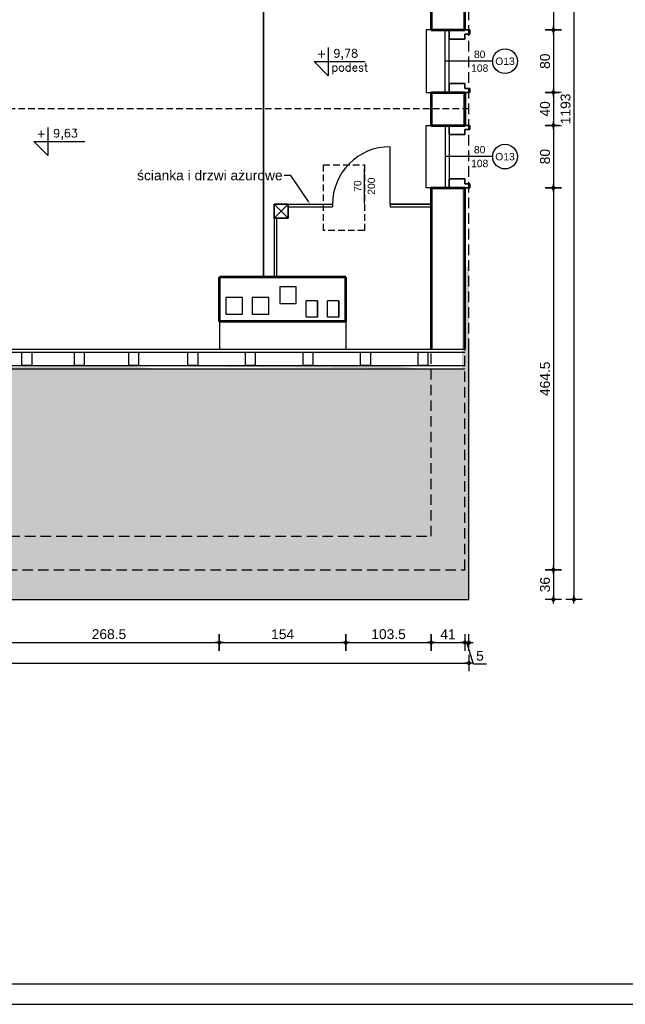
# Model space of a CAD drawing. Header units: millimetres. Extents: x 11979 to 23691, y 12825 to 41978.
# Tile 106 of 256: x 21034 to 21771, y 30141 to 31338. Entities that reach past the tile are written whole.
import ezdxf
from ezdxf import colors
from ezdxf.entities.mleader import LeaderData, LeaderLine
from ezdxf.enums import TextEntityAlignment as Align
from ezdxf.math import Vec2, Vec3

# ---------------------------------------------------------------- set-up
doc = ezdxf.new("R2010")
doc.units = ezdxf.units.MM
doc.linetypes.add('DASHED', pattern=[19.05, 12.7, -6.35])
doc.linetypes.add('egbb03_500', pattern=[1.5, 1, -0.5])
for name, color, linetype in [('- niebieska cienka - izolacja', 120, 'Continuous'), ('-LI-WIDOK', 2, 'Continuous'), ('-MEBLE', 1, 'Continuous'), ('-RAMKA', 2, 'Continuous'), ('-SCIANY-DZIALOWE', 3, 'Continuous'), ('-WYMIAR', 8, 'Continuous'), ('_PROJEKTOWANE', 5, 'Continuous'), ('PROJEKTOWANE', 5, 'Continuous')]:
    doc.layers.add(name, color=color, linetype=linetype)
doc.layers.add('-ŚCIANY DZIAŁOWE', color=3, linetype='Continuous', lineweight=35)
doc.layers.add('-ŚCIANY NOŚNE', color=4, linetype='Continuous', lineweight=53)
doc.styles.add('ARIAL', font='arial.ttf', dxfattribs={"height": 0.5})
doc.styles.add('SIMPLEX', font='simplex')
doc.styles.get("Standard").update_dxf_attribs({"font": 'arial.ttf'})
doc.dimstyles.new('CZA-KROPKA-50', dxfattribs={"dimtxt": 12, "dimasz": 1, "dimexe": 2, "dimexo": 25, "dimgap": 4, "dimtad": 1, "dimdec": 1, "dimrnd": 0.5, "dimzin": 9, "dimdsep": 46, "dimtxsty": 'Standard', "dimblk": 'CZA-KROPKA', "dimblk1": 'CZA-KROPKA', "dimblk2": 'CZA-KROPKA', "dimsah": 1, "dimcen": -20, "dimse1": 1, "dimse2": 1, "dimclrd": 8, "dimclre": 8, "dimclrt": 9, "dimadec": 0, "dimazin": 0, "dimtfac": 1, "dimtdec": 1, "dimtmove": 1, "dimatfit": 3, "dimldrblk": 'CZA-KROPKA', "dimfxl": 1, "dimtolj": 1, "dimtzin": 9, "dimarcsym": 0})

# ---------------------------------------------------------------- blocks, each defined once
blk = doc.blocks.new('CZA-KROPKA')
at = {"layer": '-WYMIAR', "linetype": 'ByBlock'}
for p, q in [((5, 0), (-5, 0)), ((0, 10), (0, -10))]:
    blk.add_line(p, q, dxfattribs=at)
at = {"layer": '-WYMIAR', "linetype": 'ByBlock', "const_width": 2.5}
blk.add_lwpolyline([(-1.25, 0, 1), (1.25, 0, 1)], format="xyb", close=True, dxfattribs=at)
blk = doc.blocks.new('*D1823')
at = {"layer": '-WYMIAR', "color": 8, "lineweight": -2}
blk.add_line((21683.4, 31789.2), (21683.4, 31326.7), dxfattribs=at)
at = {"layer": 'Defpoints', "color": 0}
for p in [(21575.7, 31790.2), (21575.7, 31325.7), (21683.4, 31325.7)]:
    blk.add_point(p, dxfattribs=at)
at = {"layer": '-WYMIAR', "color": 8, "lineweight": -2}
for p, rotation in [((21683.4, 31790.2), 90), ((21683.4, 31325.7), 270)]:
    blk.add_blockref('CZA-KROPKA', p, dxfattribs=dict(at, rotation=rotation))
at = {"layer": '-WYMIAR', "color": 9, "insert": (21673.2, 31558), "char_height": 12, "attachment_point": 5, "rotation": 90, "bg_fill": 3, "box_fill_scale": 1.1, "bg_fill_color": 257, "bg_fill_transparency": 0}
blk.add_mtext('\\A1;464.5', dxfattribs=at)
blk = doc.blocks.new('*D1824')
at = {"layer": '-WYMIAR', "color": 8, "lineweight": -2}
blk.add_line((21683.4, 31324.7), (21683.4, 31250.7), dxfattribs=at)
at = {"layer": 'Defpoints', "color": 0}
for p in [(21575.7, 31325.7), (21575.7, 31249.7), (21683.4, 31249.7)]:
    blk.add_point(p, dxfattribs=at)
at = {"layer": '-WYMIAR', "color": 8, "lineweight": -2}
for p, rotation in [((21683.4, 31325.7), 90), ((21683.4, 31249.7), 270)]:
    blk.add_blockref('CZA-KROPKA', p, dxfattribs=dict(at, rotation=rotation))
at = {"layer": '-WYMIAR', "color": 9, "insert": (21673.2, 31287.7), "char_height": 12, "attachment_point": 5, "rotation": 90, "bg_fill": 3, "box_fill_scale": 1.1, "bg_fill_color": 257, "bg_fill_transparency": 0}
blk.add_mtext('\\A1;80', dxfattribs=at)
blk = doc.blocks.new('*D1825')
at = {"layer": '-WYMIAR', "color": 8, "lineweight": -2}
blk.add_line((21683.4, 31248.7), (21683.4, 31210.7), dxfattribs=at)
at = {"layer": 'Defpoints', "color": 0}
for p in [(21575.7, 31249.7), (21575.7, 31209.7), (21683.4, 31209.7)]:
    blk.add_point(p, dxfattribs=at)
at = {"layer": '-WYMIAR', "color": 8, "lineweight": -2}
for p, rotation in [((21683.4, 31249.7), 90), ((21683.4, 31209.7), 270)]:
    blk.add_blockref('CZA-KROPKA', p, dxfattribs=dict(at, rotation=rotation))
at = {"layer": '-WYMIAR', "color": 9, "insert": (21673.2, 31229.7), "char_height": 12, "attachment_point": 5, "rotation": 90, "bg_fill": 3, "box_fill_scale": 1.1, "bg_fill_color": 257, "bg_fill_transparency": 0}
blk.add_mtext('\\A1;40', dxfattribs=at)
blk = doc.blocks.new('*D1826')
at = {"layer": '-WYMIAR', "color": 8, "lineweight": -2}
blk.add_line((21683.4, 31208.7), (21683.4, 31134.7), dxfattribs=at)
at = {"layer": 'Defpoints', "color": 0}
for p in [(21575.7, 31209.7), (21575.7, 31133.7), (21683.4, 31133.7)]:
    blk.add_point(p, dxfattribs=at)
at = {"layer": '-WYMIAR', "color": 8, "lineweight": -2}
for p, rotation in [((21683.4, 31209.7), 90), ((21683.4, 31133.7), 270)]:
    blk.add_blockref('CZA-KROPKA', p, dxfattribs=dict(at, rotation=rotation))
at = {"layer": '-WYMIAR', "color": 9, "insert": (21673.2, 31171.7), "char_height": 12, "attachment_point": 5, "rotation": 90, "bg_fill": 3, "box_fill_scale": 1.1, "bg_fill_color": 257, "bg_fill_transparency": 0}
blk.add_mtext('\\A1;80', dxfattribs=at)
blk = doc.blocks.new('*D1827')
at = {"layer": '-WYMIAR', "color": 8, "lineweight": -2}
blk.add_line((21683.4, 31132.7), (21683.4, 30670.2), dxfattribs=at)
at = {"layer": 'Defpoints', "color": 0}
for p in [(21575.7, 31133.7), (21575.7, 30669.2), (21683.4, 30669.2)]:
    blk.add_point(p, dxfattribs=at)
at = {"layer": '-WYMIAR', "color": 8, "lineweight": -2}
for p, rotation in [((21683.4, 31133.7), 90), ((21683.4, 30669.2), 270)]:
    blk.add_blockref('CZA-KROPKA', p, dxfattribs=dict(at, rotation=rotation))
at = {"layer": '-WYMIAR', "color": 9, "insert": (21673.2, 30901.5), "char_height": 12, "attachment_point": 5, "rotation": 90, "bg_fill": 3, "box_fill_scale": 1.1, "bg_fill_color": 257, "bg_fill_transparency": 0}
blk.add_mtext('\\A1;464.5', dxfattribs=at)
blk = doc.blocks.new('*D1828')
at = {"layer": '-WYMIAR', "color": 8, "lineweight": -2}
blk.add_line((21683.4, 30668.2), (21683.4, 30634.2), dxfattribs=at)
at = {"layer": 'Defpoints', "color": 0}
for p in [(21575.7, 30669.2), (21580.7, 30633.2), (21683.4, 30633.2)]:
    blk.add_point(p, dxfattribs=at)
at = {"layer": '-WYMIAR', "color": 8, "lineweight": -2}
for p, rotation in [((21683.4, 30669.2), 90), ((21683.4, 30633.2), 270)]:
    blk.add_blockref('CZA-KROPKA', p, dxfattribs=dict(at, rotation=rotation))
at = {"layer": '-WYMIAR', "color": 9, "insert": (21673.2, 30651.2), "char_height": 12, "attachment_point": 5, "rotation": 90, "bg_fill": 3, "box_fill_scale": 1.1, "bg_fill_color": 257, "bg_fill_transparency": 0}
blk.add_mtext('\\A1;36', dxfattribs=at)
blk = doc.blocks.new('*D1829')
at = {"layer": '-WYMIAR', "color": 8, "lineweight": -2}
blk.add_line((21708.4, 31825.2), (21708.4, 30634.2), dxfattribs=at)
at = {"layer": 'Defpoints', "color": 0}
for p in [(21580.7, 31826.2), (21580.7, 30633.2), (21708.4, 30633.2)]:
    blk.add_point(p, dxfattribs=at)
at = {"layer": '-WYMIAR', "color": 8, "lineweight": -2}
for p, rotation in [((21708.4, 31826.2), 90), ((21708.4, 30633.2), 270)]:
    blk.add_blockref('CZA-KROPKA', p, dxfattribs=dict(at, rotation=rotation))
at = {"layer": '-WYMIAR', "color": 9, "insert": (21698.2, 31229.7), "char_height": 12, "attachment_point": 5, "rotation": 90, "bg_fill": 3, "box_fill_scale": 1.1, "bg_fill_color": 257, "bg_fill_transparency": 0}
blk.add_mtext('\\A1;1193', dxfattribs=at)
blk = doc.blocks.new('*D1840')
at = {"layer": '-WYMIAR', "color": 8, "lineweight": -2}
blk.add_line((21009.7, 30580.8), (21276.1, 30580.8), dxfattribs=at)
at = {"layer": 'Defpoints', "color": 0}
for p in [(21277.1, 30971.2), (21008.7, 30937.7), (21277.1, 30580.8)]:
    blk.add_point(p, dxfattribs=at)
at = {"layer": '-WYMIAR', "color": 8, "lineweight": -2, "rotation": 180}
blk.add_blockref('CZA-KROPKA', (21008.7, 30580.8), dxfattribs=at)
at = {"layer": '-WYMIAR', "color": 8, "lineweight": -2}
blk.add_blockref('CZA-KROPKA', (21277.1, 30580.8), dxfattribs=at)
at = {"layer": '-WYMIAR', "color": 9, "insert": (21142.9, 30590.9), "char_height": 12, "attachment_point": 5, "bg_fill": 3, "box_fill_scale": 1.1, "bg_fill_color": 257, "bg_fill_transparency": 0}
blk.add_mtext('\\A1;268.5', dxfattribs=at)
blk = doc.blocks.new('*D1841')
at = {"layer": '-WYMIAR', "color": 8, "lineweight": -2}
blk.add_line((21278.1, 30580.8), (21430.1, 30580.8), dxfattribs=at)
at = {"layer": 'Defpoints', "color": 0}
for p in [(21277.1, 30971.2), (21431.1, 30971.2), (21431.1, 30580.8)]:
    blk.add_point(p, dxfattribs=at)
at = {"layer": '-WYMIAR', "color": 8, "lineweight": -2, "rotation": 180}
blk.add_blockref('CZA-KROPKA', (21277.1, 30580.8), dxfattribs=at)
at = {"layer": '-WYMIAR', "color": 8, "lineweight": -2}
blk.add_blockref('CZA-KROPKA', (21431.1, 30580.8), dxfattribs=at)
at = {"layer": '-WYMIAR', "color": 9, "insert": (21354.1, 30590.9), "char_height": 12, "attachment_point": 5, "bg_fill": 3, "box_fill_scale": 1.1, "bg_fill_color": 257, "bg_fill_transparency": 0}
blk.add_mtext('\\A1;154', dxfattribs=at)
blk = doc.blocks.new('*D1842')
at = {"layer": '-WYMIAR', "color": 8, "lineweight": -2}
blk.add_line((21432.1, 30580.8), (21533.7, 30580.8), dxfattribs=at)
at = {"layer": 'Defpoints', "color": 0}
for p in [(21431.1, 30971.2), (21534.7, 30937.7), (21534.7, 30580.8)]:
    blk.add_point(p, dxfattribs=at)
at = {"layer": '-WYMIAR', "color": 8, "lineweight": -2, "rotation": 180}
blk.add_blockref('CZA-KROPKA', (21431.1, 30580.8), dxfattribs=at)
at = {"layer": '-WYMIAR', "color": 8, "lineweight": -2}
blk.add_blockref('CZA-KROPKA', (21534.7, 30580.8), dxfattribs=at)
at = {"layer": '-WYMIAR', "color": 9, "insert": (21482.9, 30590.9), "char_height": 12, "attachment_point": 5, "bg_fill": 3, "box_fill_scale": 1.1, "bg_fill_color": 257, "bg_fill_transparency": 0}
blk.add_mtext('\\A1;103.5', dxfattribs=at)
blk = doc.blocks.new('*D1843')
at = {"layer": '-WYMIAR', "color": 8, "lineweight": -2}
blk.add_line((21535.7, 30580.8), (21574.7, 30580.8), dxfattribs=at)
at = {"layer": 'Defpoints', "color": 0}
for p in [(21534.7, 30937.7), (21575.7, 30937.7), (21575.7, 30580.8)]:
    blk.add_point(p, dxfattribs=at)
at = {"layer": '-WYMIAR', "color": 8, "lineweight": -2, "rotation": 180}
blk.add_blockref('CZA-KROPKA', (21534.7, 30580.8), dxfattribs=at)
at = {"layer": '-WYMIAR', "color": 8, "lineweight": -2}
blk.add_blockref('CZA-KROPKA', (21575.7, 30580.8), dxfattribs=at)
at = {"layer": '-WYMIAR', "color": 9, "insert": (21555.2, 30590.8), "char_height": 12, "attachment_point": 5, "bg_fill": 3, "box_fill_scale": 1.1, "bg_fill_color": 257, "bg_fill_transparency": 0}
blk.add_mtext('\\A1;41', dxfattribs=at)
blk = doc.blocks.new('*D1844')
at = {"layer": '-WYMIAR', "color": 8, "lineweight": -2}
for p, q in [((21574.7, 30580.8), (21573.7, 30580.8)), ((21575.7, 30580.8), (21580.7, 30580.8)), ((21586.1, 30554.5), (21578.2, 30580.8)), ((21581.7, 30580.8), (21582.7, 30580.8)), ((21602.1, 30554.5), (21586.1, 30554.5))]:
    blk.add_line(p, q, dxfattribs=at)
at = {"layer": 'Defpoints', "color": 0}
for p in [(21575.7, 30937.7), (21580.7, 30937.7), (21580.7, 30580.8)]:
    blk.add_point(p, dxfattribs=at)
at = {"layer": '-WYMIAR', "color": 8, "lineweight": -2}
blk.add_blockref('CZA-KROPKA', (21575.7, 30580.8), dxfattribs=at)
at = {"layer": '-WYMIAR', "color": 8, "lineweight": -2, "rotation": 180}
blk.add_blockref('CZA-KROPKA', (21580.7, 30580.8), dxfattribs=at)
at = {"layer": '-WYMIAR', "color": 9, "insert": (21594.1, 30564.6), "char_height": 12, "attachment_point": 5, "bg_fill": 3, "box_fill_scale": 1.1, "bg_fill_color": 257, "bg_fill_transparency": 0}
blk.add_mtext('\\A1;5', dxfattribs=at)
blk = doc.blocks.new('*D1845')
at = {"layer": '-WYMIAR', "color": 8, "lineweight": -2}
blk.add_line((19871.7, 30555.8), (21579.7, 30555.8), dxfattribs=at)
at = {"layer": 'Defpoints', "color": 0}
for p in [(19870.7, 30937.7), (21580.7, 30937.7), (21580.7, 30555.8)]:
    blk.add_point(p, dxfattribs=at)
at = {"layer": '-WYMIAR', "color": 8, "lineweight": -2, "rotation": 180}
blk.add_blockref('CZA-KROPKA', (19870.7, 30555.8), dxfattribs=at)
at = {"layer": '-WYMIAR', "color": 8, "lineweight": -2}
blk.add_blockref('CZA-KROPKA', (21580.7, 30555.8), dxfattribs=at)
at = {"layer": '-WYMIAR', "color": 9, "insert": (20725.7, 30565.9), "char_height": 12, "attachment_point": 5, "bg_fill": 3, "box_fill_scale": 1.1, "bg_fill_color": 257, "bg_fill_transparency": 0}
blk.add_mtext('\\A1;1710', dxfattribs=at)
blk = doc.blocks.new('fdfdssd')
at = {"layer": '-RAMKA', "color": 2}
blk.add_line((18442, 18341), (21262, 18341), dxfattribs=at)
at = {"layer": '-RAMKA', "color": 8}
blk.add_line((18317, 18316), (21287, 18316), dxfattribs=at)

msp = doc.modelspace()

# ---------------------------------------------------------------- hatches: boundary and pattern name
at = {"layer": '-SCIANY-DZIALOWE', "true_color": 0xaf4318}
h = msp.add_hatch(color=34, dxfattribs=at)
h.dxf.hatch_style = 1
h.paths.add_polyline_path([(20479.85, 31714.77), (20637.85, 31714.77), (20637.85, 31670.77), (20637.85, 31570.77), (20558.85, 31545.71), (20615.06, 31545.71), (20910.76, 31545.71), (20831.76, 31570.77), (20831.76, 31714.77), (20989.76, 31714.77), (20989.76, 31670.77), (20989.76, 31570.77), (20910.76, 31545.71), (20964.89, 31545.71), (21534.71, 31545.71), (21534.71, 31749.21), (19916.71, 31749.21), (19916.71, 31545.71), (20558.85, 31545.71), (20479.85, 31570.77)], flags=16)
h.paths.add_polyline_path([(20637.85, 31714.77), (20615.85, 31714.77), (20479.85, 31714.77), (20558.85, 31630.24)], flags=0)
h.paths.add_polyline_path([(20558.85, 31630.24), (20479.85, 31714.77), (20479.85, 31570.77), (20558.85, 31545.71)], flags=16)
h.paths.add_polyline_path([(20637.85, 31670.77), (20637.85, 31714.77), (20558.85, 31630.24), (20558.85, 31545.71), (20637.85, 31570.77)], flags=0)
h.paths.add_polyline_path([(20831.76, 31714.77), (20831.76, 31570.77), (20910.76, 31545.71), (20910.76, 31630.24)], flags=0)
h.paths.add_polyline_path([(20989.76, 31714.77), (20967.76, 31714.77), (20831.76, 31714.77), (20910.76, 31630.24)], flags=0)
h.paths.add_polyline_path([(20989.76, 31670.77), (20989.76, 31714.77), (20910.76, 31630.24), (20910.76, 31545.71), (20989.76, 31570.77)], flags=0)
h.paths.add_polyline_path([(21575.71, 31790.21), (19875.71, 31790.21), (19875.71, 31545.71), (19916.71, 31545.71), (19916.71, 31749.21), (21534.71, 31749.21), (21534.71, 31545.71), (21575.71, 31545.71)], flags=17)
h.paths.add_polyline_path([(21580.71, 31826.21), (19870.71, 31826.21), (19870.71, 31545.71), (19875.71, 31545.71), (19875.71, 31790.21), (21575.71, 31790.21), (21575.71, 31545.71), (21580.71, 31545.71)])
h.paths.add_polyline_path([(20479.85, 30888.65), (20558.85, 30913.71), (19916.71, 30913.71), (19916.71, 30710.21), (21534.71, 30710.21), (21534.71, 30913.71), (20964.89, 30913.71), (20910.76, 30913.71), (20989.76, 30888.65), (20989.76, 30788.65), (20989.76, 30744.65), (20967.76, 30744.65), (20831.76, 30744.65), (20831.76, 30888.65), (20910.76, 30913.71), (20615.06, 30913.71), (20558.85, 30913.71), (20637.85, 30888.65), (20637.85, 30788.65), (20637.85, 30744.65), (20615.85, 30744.65), (20479.85, 30744.65)], flags=16)
h.paths.add_polyline_path([(21580.71, 30937.71), (21580.71, 30913.71), (21575.71, 30913.71), (21575.71, 31037.71), (21575.71, 30937.71), (21575.71, 30669.21), (19875.71, 30669.21), (19875.51, 30914.48), (19870.51, 30914.48), (19870.71, 30937.71), (19870.71, 30633.21), (21580.71, 30633.21)])
h.paths.add_polyline_path([(21575.71, 30913.71), (21534.71, 30913.71), (21534.71, 30710.21), (19916.71, 30710.21), (19916.71, 30913.71), (19875.71, 30913.71), (19875.71, 30669.21), (21575.71, 30669.21)], flags=17)
h.paths.add_polyline_path([(20989.76, 30888.65), (20910.76, 30913.71), (20910.76, 30829.18), (20989.76, 30744.65), (20989.76, 30788.65)], flags=17)
h.paths.add_polyline_path([(20910.76, 30829.18), (20831.76, 30744.65), (20989.76, 30744.65)], flags=16)
h.paths.add_polyline_path([(20910.76, 30913.71), (20831.76, 30888.65), (20831.76, 30744.65), (20910.76, 30829.18)], flags=17)
h.paths.add_polyline_path([(20558.85, 30913.71), (20479.85, 30888.65), (20479.85, 30744.65), (20558.85, 30829.18)], flags=17)
h.paths.add_polyline_path([(20558.85, 30829.18), (20479.85, 30744.65), (20637.85, 30744.65)], flags=16)
h.paths.add_polyline_path([(20637.85, 30888.65), (20558.85, 30913.71), (20558.85, 30829.18), (20637.85, 30744.65), (20637.85, 30788.65)], flags=17)
at = {"layer": '-WYMIAR'}
h = msp.add_hatch(dxfattribs=at)
h.set_pattern_fill('DACHOWKA', color=256)
h.set_pattern_definition([(0, (463897.023, 31501.895), (0, 45), [9, -6]), (0, (463904.523, 31524.395), (0, 45), [9, -6]), (90, (463894.023, 31504.895), (-15, 9e-16), [19.5, -25.5]), (90, (463901.523, 31527.395), (-15, 9e-16), [19.5, -25.5]), (45, (463906.023, 31501.895), (-22.4999964, 22.4999964), [4.2426, -27.5772]), (45, (463921.023, 31501.895), (-22.4999964, 22.4999964), [4.2426, -27.5772]), (45, (463936.023, 31501.895), (-22.4999964, 22.4999964), [4.2426, -27.5772]), (135, (463897.023, 31501.895), (-22.4999964, -22.4999964), [4.2426, -27.5772]), (135, (463912.023, 31501.895), (-22.4999964, -22.4999964), [4.2426, -27.5772]), (135, (463927.023, 31501.895), (-22.4999964, -22.4999964), [4.2426, -27.5772])])
h.paths.add_polyline_path([(20410.29, 33360.17), (19913.29, 33360.17), (19913.29, 33298.62), (20410.29, 33298.62)])
h.paths.add_polyline_path([(20435.29, 33360.17), (20410.29, 33360.17), (20410.29, 33298.62), (20435.29, 33298.62)])
h.paths.add_polyline_path([(20555.43, 33307.51), (20555.43, 33333.07), (20498.43, 33333.07), (20476.43, 33333.07), (20476.43, 33360.17), (20435.29, 33360.17), (20435.29, 33298.62), (20541.67, 33298.49, -0.0547532), (20543.3, 33301.34, -0.2399327)])
h.paths.add_polyline_path([(20908.62, 33307.51), (20908.86, 33333.07), (20850.34, 33333.07), (20828.34, 33333.07), (20828.34, 33360.17), (20634.43, 33360.17), (20634.43, 33333.07), (20612.43, 33333.07), (20555.43, 33333.07), (20555.43, 33307.51, -0.2127231), (20566.58, 33302.54, -0.0783555), (20569.12, 33298.62), (20894.92, 33298.62, -0.0822669), (20897.62, 33302.72, -0.2086643)])
h.paths.add_polyline_path([(21179.29, 33360.17), (20986.34, 33360.17), (20986.34, 33333.07), (20964.34, 33333.07), (20908.86, 33333.07), (20908.62, 33307.51, -0.2413705), (20920.8, 33301.27, -0.0524551), (20922.36, 33298.54), (21179.29, 33298.62)])
h.paths.add_polyline_path([(21198.69, 33360.17), (21179.29, 33360.17), (21179.29, 33298.62), (21198.69, 33298.62)])
h.paths.add_polyline_path([(20476.43, 30887.98), (20555.43, 30913.04), (19913.29, 30913.04), (19913.29, 30709.54), (21531.29, 30709.54), (21531.29, 30913.04), (20961.47, 30913.04), (20907.34, 30913.04), (20986.34, 30887.98), (20986.34, 30787.98), (20986.34, 30743.98), (20964.34, 30743.98), (20828.34, 30743.98), (20828.34, 30887.98), (20907.34, 30913.04), (20611.64, 30913.04), (20555.43, 30913.04), (20634.43, 30887.98), (20634.43, 30787.98), (20634.43, 30743.98), (20612.43, 30743.98), (20476.43, 30743.98)])
h.paths.add_polyline_path([(21572.29, 30913.04), (21531.29, 30913.04), (21531.29, 30709.54), (19913.29, 30709.54), (19913.29, 30913.04), (19872.29, 30913.04), (19872.29, 30668.54), (21572.29, 30668.54)])
h.paths.add_polyline_path([(21577.29, 30937.04), (21577.29, 31133.04), (21572.29, 31133.04), (21572.29, 31037.04), (21572.29, 30937.04), (21572.29, 30668.54), (19872.29, 30668.54), (19872.29, 31133.04), (19867.29, 31133.04), (19867.29, 30937.04), (19867.29, 30632.54), (21577.29, 30632.54)])

# ---------------------------------------------------------------- linework, layer by layer
at = {"layer": '-LI-WIDOK', "linetype": 'DASHED'}
for p, q in [((21580.71, 30937.71), (21580.71, 31545.71)), ((21534.71, 30710.21), (21534.71, 30933.71)), ((21575.71, 30669.21), (21575.71, 30937.71)), ((19916.71, 30710.21), (21534.71, 30710.21)), ((19875.71, 30669.21), (21575.71, 30669.21))]:
    msp.add_line(p, q, dxfattribs=at)
at = {"layer": '-LI-WIDOK'}
for p, q in [((21350.71, 31013.21), (21350.71, 30993.21)), ((21370.71, 31013.21), (21350.71, 31013.21)), ((21370.71, 30993.21), (21370.71, 31013.21)), ((21285.11, 31000.21), (21285.11, 30980.21)), ((21305.11, 31000.21), (21285.11, 31000.21)), ((21305.11, 30980.21), (21305.11, 31000.21)), ((21317.11, 31000.21), (21317.11, 30980.21)), ((21337.11, 31000.21), (21317.11, 31000.21)), ((21337.11, 30980.21), (21337.11, 31000.21)), ((21350.71, 30993.21), (21370.71, 30993.21)), ((21382.51, 30976.34), (21382.51, 30996.34)), ((21396.51, 30996.34), (21382.51, 30996.34)), ((21396.51, 30996.34), (21396.51, 30976.34)), ((21396.51, 30976.34), (21396.51, 30996.34)), ((21408.51, 30976.34), (21408.51, 30996.34)), ((21422.51, 30996.34), (21408.51, 30996.34)), ((21422.51, 30996.34), (21422.51, 30976.34)), ((21422.51, 30976.34), (21422.51, 30996.34)), ((21285.11, 30980.21), (21305.11, 30980.21)), ((21317.11, 30980.21), (21337.11, 30980.21)), ((21396.51, 30976.34), (21382.51, 30976.34)), ((21422.51, 30976.34), (21408.51, 30976.34)), ((20878.62, 30933.71), (21575.71, 30933.71)), ((20946.62, 30937.71), (21575.71, 30937.71)), ((21036.87, 30917.71), (21036.87, 30933.71)), ((21036.87, 30933.71), (21048.87, 30933.71)), ((21048.87, 30933.71), (21048.87, 30917.71)), ((21100.87, 30917.71), (21100.87, 30933.71)), ((21100.87, 30933.71), (21112.87, 30933.71)), ((21112.87, 30933.71), (21112.87, 30917.71)), ((21166.87, 30917.71), (21166.87, 30933.71)), ((21166.87, 30933.71), (21178.87, 30933.71)), ((21178.87, 30933.71), (21178.87, 30917.71)), ((21238.87, 30917.71), (21238.87, 30933.71)), ((21238.87, 30933.71), (21250.87, 30933.71)), ((21250.87, 30933.71), (21250.87, 30917.71)), ((21308.87, 30917.71), (21308.87, 30933.71)), ((21308.87, 30933.71), (21320.87, 30933.71)), ((21320.87, 30933.71), (21320.87, 30917.71)), ((21378.87, 30917.71), (21378.87, 30933.71)), ((21378.87, 30933.71), (21390.87, 30933.71)), ((21390.87, 30933.71), (21390.87, 30917.71)), ((21448.87, 30917.71), (21448.87, 30933.71)), ((21448.87, 30933.71), (21460.87, 30933.71)), ((21460.87, 30933.71), (21460.87, 30917.71)), ((21518.87, 30917.71), (21518.87, 30933.71)), ((21518.87, 30933.71), (21530.87, 30933.71)), ((21530.87, 30933.71), (21530.87, 30917.71)), ((21580.71, 30633.21), (21580.71, 30937.71)), ((20964.62, 30917.71), (21575.71, 30917.71)), ((21048.87, 30917.71), (21036.87, 30917.71)), ((21112.87, 30917.71), (21100.87, 30917.71)), ((21178.87, 30917.71), (21166.87, 30917.71)), ((21250.87, 30917.71), (21238.87, 30917.71)), ((21320.87, 30917.71), (21308.87, 30917.71)), ((21390.87, 30917.71), (21378.87, 30917.71)), ((21460.87, 30917.71), (21448.87, 30917.71)), ((21530.87, 30917.71), (21518.87, 30917.71)), ((20964.89, 30913.71), (21575.71, 30913.71)), ((19870.71, 30633.21), (21580.71, 30633.21))]:
    msp.add_line(p, q, dxfattribs=at)
at = {"layer": '-MEBLE'}
for p, q in [((21409.49, 31304.38), (21409.49, 31270.1)), ((21392.34, 31287.24), (21454.34, 31287.24)), ((21392.34, 31287.24), (21409.49, 31270.1)), ((21068.71, 31207.19), (21068.71, 31172.9)), ((21051.57, 31190.04), (21113.56, 31190.04)), ((21051.57, 31190.04), (21068.71, 31172.9))]:
    msp.add_line(p, q, dxfattribs=at)
at = {"layer": '-WYMIAR', "linetype": 'egbb03_500', "ltscale": 8}
for p, q in [((21580.71, 31229.71), (19870.71, 31229.71)), ((21403.64, 31081.8), (21403.64, 31161.8)), ((21403.64, 31161.8), (21453.64, 31161.8)), ((21453.64, 31161.8), (21453.64, 31081.8)), ((21453.64, 31081.8), (21403.64, 31081.8))]:
    msp.add_line(p, q, dxfattribs=at)
at = {"layer": '-ŚCIANY DZIAŁOWE'}
for p, q in [((21330.71, 31521.71), (21330.71, 31025.21)), ((21556.71, 31314.71), (21556.71, 31325.71)), ((21575.71, 31325.71), (21581.71, 31325.71)), ((21581.71, 31325.71), (21581.71, 31320.71)), ((21575.71, 31314.71), (21556.71, 31314.71)), ((21581.71, 31320.71), (21575.71, 31320.71)), ((21575.71, 31320.71), (21575.71, 31314.71)), ((21575.71, 31260.71), (21556.71, 31260.71)), ((21556.71, 31260.71), (21556.71, 31249.71)), ((21575.71, 31254.71), (21575.71, 31260.71)), ((21581.71, 31254.71), (21575.71, 31254.71)), ((21581.71, 31249.71), (21581.71, 31254.71)), ((21575.71, 31249.71), (21581.71, 31249.71)), ((21556.71, 31198.71), (21556.71, 31209.71)), ((21575.71, 31209.71), (21581.71, 31209.71)), ((21581.71, 31204.71), (21575.71, 31204.71)), ((21575.71, 31204.71), (21575.71, 31198.71)), ((21581.71, 31209.71), (21581.71, 31204.71)), ((21575.71, 31198.71), (21556.71, 31198.71)), ((21575.71, 31144.71), (21556.71, 31144.71)), ((21556.71, 31144.71), (21556.71, 31133.71)), ((21575.71, 31138.71), (21575.71, 31144.71)), ((21581.71, 31138.71), (21575.71, 31138.71)), ((21575.71, 31133.71), (21581.71, 31133.71)), ((21581.71, 31133.71), (21581.71, 31138.71)), ((21343.71, 31096.71), (21343.71, 31113.71)), ((21343.71, 31113.71), (21360.71, 31113.71)), ((21343.71, 31113.71), (21360.71, 31096.71)), ((21343.71, 31096.71), (21360.71, 31113.71)), ((21360.71, 31113.71), (21360.71, 31096.71)), ((21352.21, 31096.71), (21343.71, 31096.71)), ((21360.71, 31096.71), (21343.71, 31096.71))]:
    msp.add_line(p, q, dxfattribs=at)
at = {"layer": '-ŚCIANY NOŚNE'}
for p, q in [((21534.71, 31521.71), (21534.71, 31325.71)), ((21575.71, 31325.71), (21575.71, 31521.71)), ((21534.71, 31325.71), (21575.71, 31325.71)), ((21534.71, 31249.71), (21534.71, 31209.71)), ((21534.71, 31249.71), (21534.71, 31209.71)), ((21534.71, 31249.71), (21575.71, 31249.71)), ((21534.71, 31249.71), (21575.71, 31249.71)), ((21534.71, 31249.71), (21575.71, 31249.71)), ((21575.71, 31209.71), (21575.71, 31249.71)), ((21575.71, 31249.71), (21575.71, 31209.71)), ((21534.71, 31209.71), (21575.71, 31209.71)), ((21534.71, 31209.71), (21575.71, 31209.71)), ((21534.71, 31209.71), (21575.71, 31209.71)), ((21534.71, 31133.71), (21534.71, 30937.71)), ((21534.71, 31133.71), (21575.71, 31133.71)), ((21575.71, 31037.71), (21575.71, 31133.71)), ((21575.71, 30937.71), (21575.71, 31037.71)), ((21431.11, 31025.21), (21277.11, 31025.21)), ((21277.11, 30971.21), (21277.11, 31025.21)), ((21431.11, 30971.21), (21431.11, 31025.21)), ((21431.11, 30971.21), (21277.11, 30971.21))]:
    msp.add_line(p, q, dxfattribs=at)
at = {"layer": '_PROJEKTOWANE'}
for p, q in [((21484.71, 31113.71), (21484.71, 31183.71)), ((21360.71, 31113.71), (21414.71, 31113.71)), ((21360.71, 31110.71), (21414.78, 31110.71)), ((21414.71, 31113.71), (21414.78, 31110.71)), ((21484.71, 31113.71), (21534.71, 31113.71)), ((21534.71, 31113.71), (21484.71, 31113.71)), ((21484.71, 31113.71), (21484.71, 31110.71)), ((21484.71, 31110.71), (21534.71, 31110.71)), ((21343.71, 31096.71), (21343.71, 31025.21)), ((21346.71, 31096.71), (21346.71, 31025.21))]:
    msp.add_line(p, q, dxfattribs=at)
msp.add_arc((21484.71, 31113.71), 70, 90, 180, dxfattribs=at)
at = {"layer": 'PROJEKTOWANE'}
for p, q in [((21534.71, 31325.71), (21528.71, 31325.71)), ((21528.71, 31325.71), (21528.71, 31249.71)), ((21551.71, 31249.71), (21551.71, 31325.71)), ((21556.71, 31260.71), (21556.71, 31314.71)), ((21528.71, 31249.71), (21534.71, 31249.71)), ((21528.71, 31133.71), (21528.71, 31209.71)), ((21528.71, 31209.71), (21534.71, 31209.71)), ((21551.71, 31209.71), (21551.71, 31133.71)), ((21556.71, 31198.71), (21556.71, 31144.71)), ((21453.64, 31114.79), (21453.64, 31156.79)), ((21534.71, 31133.71), (21528.71, 31133.71))]:
    msp.add_line(p, q, dxfattribs=at)

# ---------------------------------------------------------------- texts
at = {"layer": '-LI-WIDOK', "style": 'SIMPLEX'}
for s, p in [('+', (21401.36, 31297)), ('9,78', (21430.84, 31295.85)), ('podest', (21435.84, 31278.71)), ('+', (21060.58, 31199.8)), ('9,63', (21090.06, 31198.66))]:
    msp.add_text(s, height=10, dxfattribs=at).set_placement(p, align=Align.MIDDLE)
at = {"layer": 'PROJEKTOWANE', "style": 'ARIAL'}
for s, p in [('200', (21462.03, 31135.79)), ('70', (21445.24, 31135.79))]:
    msp.add_text(s, height=9, rotation=90, dxfattribs=at).set_placement(p, align=Align.MIDDLE_CENTER)

# ---------------------------------------------------------------- leaders
at = {"layer": '- niebieska cienka - izolacja'}
ml = msp.add_multileader_mtext('Standard', dxfattribs=at)
ml.set_content('ścianka i drzwi ażurowe', color=256)
ml.set_leader_properties()
ml.build(insert=Vec2(0, 0))
ctx = ml.context
ctx.base_point, ctx.char_height, ctx.plane_origin = Vec3(21176.27, 31148.88), 12, Vec3(20777.81, 30910.74)
ctx.text_align_type = 2
notes = []
notes.append((ctx, [(0, (1, 1, 0), (21364.07, 31148.88), (-1, 0), 8, [(0, [(21387.71, 31113.71)], 256, [])])]))
ctx.mtext.insert, ctx.mtext.width, ctx.mtext.alignment, ctx.mtext.flow_direction = Vec3(21354.07, 31154.97), 197.3548, 3, 5
for ctx, leaders in notes:
    for number, flags, end, landing, length, lines in leaders:
        leader = LeaderData()
        leader.index, (leader.has_last_leader_line, leader.has_dogleg_vector, leader.attachment_direction) = number, flags
        leader.last_leader_point, leader.dogleg_vector, leader.dogleg_length = Vec3(end), Vec3(landing), length
        for number, points, colour, breaks in lines:
            line = LeaderLine()
            line.index, line.vertices, line.color, line.breaks = number, Vec3.list(points), colors.encode_raw_color(colour), breaks
            leader.lines.append(line)
        ctx.leaders.append(leader)

# ---------------------------------------------------------------- next in the draw order: dimensions: what is measured, and where the dimension line sits
at = {"layer": '-WYMIAR'}
dim = msp.add_linear_dim(base=(21683.36, 31325.71), p1=(21575.71, 31790.21), p2=(21575.71, 31325.71), angle=90, dimstyle='CZA-KROPKA-50', override={"dimfxl": 0, "dimfxlon": 1, "dimtfill": 1}, dxfattribs=at)
dim.commit()
dim.dimension.update_dxf_attribs({"geometry": '*D1823', "text_midpoint": (21673.24, 31557.96)})
dim = msp.add_linear_dim(base=(21277.11, 30580.8), p1=(21008.71, 30937.71), p2=(21277.11, 30971.21), dimstyle='CZA-KROPKA-50', override={"dimfxl": 0, "dimfxlon": 1, "dimtfill": 1}, dxfattribs=at)
dim.commit()
dim.dimension.update_dxf_attribs({"geometry": '*D1840', "text_midpoint": (21142.91, 30590.93)})

# ---------------------------------------------------------------- next in the draw order: dimensions: what is measured, and where the dimension line sits
dim = msp.add_linear_dim(base=(21683.36, 31249.71), p1=(21575.71, 31325.71), p2=(21575.71, 31249.71), angle=90, text='80', dimstyle='CZA-KROPKA-50', override={"dimfxl": 0, "dimfxlon": 1, "dimtfill": 1}, dxfattribs=at)
dim.commit()
dim.dimension.update_dxf_attribs({"geometry": '*D1824', "text_midpoint": (21673.24, 31287.71)})
dim = msp.add_linear_dim(base=(21431.11, 30580.8), p1=(21277.11, 30971.21), p2=(21431.11, 30971.21), dimstyle='CZA-KROPKA-50', override={"dimfxl": 0, "dimfxlon": 1, "dimtfill": 1}, dxfattribs=at)
dim.commit()
dim.dimension.update_dxf_attribs({"geometry": '*D1841', "text_midpoint": (21354.11, 30590.93)})

# ---------------------------------------------------------------- next in the draw order: dimensions: what is measured, and where the dimension line sits
dim = msp.add_linear_dim(base=(21683.36, 31209.71), p1=(21575.71, 31249.71), p2=(21575.71, 31209.71), angle=90, dimstyle='CZA-KROPKA-50', override={"dimfxl": 0, "dimfxlon": 1, "dimtfill": 1}, dxfattribs=at)
dim.commit()
dim.dimension.update_dxf_attribs({"geometry": '*D1825', "text_midpoint": (21673.24, 31229.71)})
dim = msp.add_linear_dim(base=(21534.71, 30580.8), p1=(21431.11, 30971.21), p2=(21534.71, 30937.71), dimstyle='CZA-KROPKA-50', override={"dimfxl": 0, "dimfxlon": 1, "dimtfill": 1}, dxfattribs=at)
dim.commit()
dim.dimension.update_dxf_attribs({"geometry": '*D1842', "text_midpoint": (21482.91, 30590.93)})

# ---------------------------------------------------------------- next in the draw order: dimensions: what is measured, and where the dimension line sits
dim = msp.add_linear_dim(base=(21683.36, 31133.71), p1=(21575.71, 31209.71), p2=(21575.71, 31133.71), angle=90, text='80', dimstyle='CZA-KROPKA-50', override={"dimfxl": 0, "dimfxlon": 1, "dimtfill": 1}, dxfattribs=at)
dim.commit()
dim.dimension.update_dxf_attribs({"geometry": '*D1826', "text_midpoint": (21673.24, 31171.71)})

# ---------------------------------------------------------------- next in the draw order: dimensions: what is measured, and where the dimension line sits
dim = msp.add_linear_dim(base=(21683.36, 30669.21), p1=(21575.71, 31133.71), p2=(21575.71, 30669.21), angle=90, dimstyle='CZA-KROPKA-50', override={"dimfxl": 0, "dimfxlon": 1, "dimtfill": 1}, dxfattribs=at)
dim.commit()
dim.dimension.update_dxf_attribs({"geometry": '*D1827', "text_midpoint": (21673.24, 30901.46)})

# ---------------------------------------------------------------- next in the draw order: dimensions: what is measured, and where the dimension line sits
dim = msp.add_linear_dim(base=(21683.36, 30633.21), p1=(21575.71, 30669.21), p2=(21580.71, 30633.21), angle=90, dimstyle='CZA-KROPKA-50', override={"dimfxl": 0, "dimfxlon": 1, "dimtfill": 1}, dxfattribs=at)
dim.commit()
dim.dimension.update_dxf_attribs({"geometry": '*D1828', "text_midpoint": (21673.23, 30651.21)})

# ---------------------------------------------------------------- next in the draw order: dimensions: what is measured, and where the dimension line sits
dim = msp.add_linear_dim(base=(21708.36, 30633.21), p1=(21580.71, 31826.21), p2=(21580.71, 30633.21), angle=90, dimstyle='CZA-KROPKA-50', override={"dimfxl": 0, "dimfxlon": 1, "dimtfill": 1}, dxfattribs=at)
dim.commit()
dim.dimension.update_dxf_attribs({"geometry": '*D1829', "text_midpoint": (21698.23, 31229.71)})

# ---------------------------------------------------------------- next in the draw order: linework, layer by layer
at = {"layer": 'PROJEKTOWANE'}
for p, q in [((21609.57, 31287.71), (21551.71, 31287.71)), ((21609.57, 31171.71), (21551.71, 31171.71))]:
    msp.add_line(p, q, dxfattribs=at)
for centre in [(21624.57, 31287.71), (21624.57, 31171.71)]:
    msp.add_circle(centre, 15, dxfattribs=at)

# ---------------------------------------------------------------- next in the draw order: texts
at = {"layer": 'PROJEKTOWANE', "style": 'ARIAL'}
for s, p in [('80', (21593.75, 31296.11)), ('O13', (21624.57, 31287.71)), ('108', (21593.75, 31279.33)), ('80', (21593.75, 31180.11)), ('108', (21593.75, 31163.33)), ('O13', (21624.57, 31171.71))]:
    msp.add_text(s, height=9, dxfattribs=at).set_placement(p, align=Align.MIDDLE_CENTER)

# ---------------------------------------------------------------- next in the draw order: dimensions: what is measured, and where the dimension line sits
at = {"layer": '-WYMIAR'}
dim = msp.add_linear_dim(base=(21575.71, 30580.8), p1=(21534.71, 30937.71), p2=(21575.71, 30937.71), dimstyle='CZA-KROPKA-50', override={"dimfxl": 0, "dimfxlon": 1, "dimtfill": 1}, dxfattribs=at)
dim.commit()
dim.dimension.update_dxf_attribs({"geometry": '*D1843', "text_midpoint": (21555.21, 30590.82)})

# ---------------------------------------------------------------- next in the draw order: dimensions: what is measured, and where the dimension line sits
dim = msp.add_linear_dim(base=(21580.71, 30580.8), p1=(21575.71, 30937.71), p2=(21580.71, 30937.71), dimstyle='CZA-KROPKA-50', override={"dimfxl": 0, "dimfxlon": 1, "dimtfill": 1}, dxfattribs=at)
dim.commit()
dim.dimension.update_dxf_attribs({"geometry": '*D1844', "text_midpoint": (21590.1, 30564.59)})

# ---------------------------------------------------------------- next in the draw order: dimensions: what is measured, and where the dimension line sits
dim = msp.add_linear_dim(base=(21580.71, 30555.8), p1=(19870.71, 30937.71), p2=(21580.71, 30937.71), dimstyle='CZA-KROPKA-50', override={"dimfxl": 0, "dimfxlon": 1, "dimtfill": 1}, dxfattribs=at)
dim.commit()
dim.dimension.update_dxf_attribs({"geometry": '*D1845', "text_midpoint": (20725.71, 30565.93)})

# ---------------------------------------------------------------- next in the draw order: hatches: boundary and pattern name
h = msp.add_hatch(dxfattribs=at)
h.set_pattern_fill('DACHOWKA', color=256)
h.set_pattern_definition([(0, (463900.444, 28913.48), (0, 45), [9, -6]), (0, (463907.944, 28935.98), (0, 45), [9, -6]), (90, (463897.444, 28916.482), (-15, 9e-16), [19.5, -25.5]), (90, (463904.944, 28938.982), (-15, 9e-16), [19.5, -25.5]), (45, (463909.444, 28913.482), (-22.4999964, 22.4999964), [4.2426, -27.5772]), (45, (463924.444, 28913.482), (-22.4999964, 22.4999964), [4.2426, -27.5772]), (45, (463939.444, 28913.482), (-22.4999964, 22.4999964), [4.2426, -27.5772]), (135, (463900.444, 28913.482), (-22.4999964, -22.4999964), [4.2426, -27.5772]), (135, (463915.444, 28913.482), (-22.4999964, -22.4999964), [4.2426, -27.5772]), (135, (463930.444, 28913.482), (-22.4999964, -22.4999964), [4.2426, -27.5772])])
h.paths.add_polyline_path([(21523.71, 30913.71), (21202.11, 30913.71), (21160.07, 30917.71), (21481.67, 30917.71)])
h.paths.add_polyline_path([(21575.71, 30913.71), (21534.71, 30913.71), (21112.87, 30917.71), (20931.18, 30913.71, -9.1776774), (20893.78, 30913.71), (20574.12, 30908.87, -10.132326), (20539.95, 30907.72), (19916.71, 30913.71), (19916.71, 30913.71), (19875.71, 30913.71), (19875.71, 30669.21), (21575.71, 30669.21)])
h.paths.add_polyline_path([(21580.71, 30795.76), (21580.71, 31037.71), (21575.71, 31037.71), (21575.71, 30795.76), (21575.71, 30669.21), (19875.71, 30669.21), (19875.71, 31078.71), (19870.71, 31078.71), (19870.71, 30633.21), (21580.71, 30633.21)])
h.paths.add_polyline_path([(21444.53, 30678.82), (21444.53, 30679.34), (21419.8, 30679.34), (21419.8, 30678.82)], flags=16)

# ---------------------------------------------------------------- next in the draw order: linework, layer by layer
at = {"layer": '-LI-WIDOK'}
for p, q in [((21277.11, 30971.21), (21277.11, 30937.71)), ((21431.11, 30971.21), (21431.11, 30937.71))]:
    msp.add_line(p, q, dxfattribs=at)

# ---------------------------------------------------------------- next in the draw order: block references
at = {"layer": '_PROJEKTOWANE'}
msp.add_blockref('fdfdssd', (1220.43, 11824.9), dxfattribs=at)

doc.saveas('drawing.dxf')
